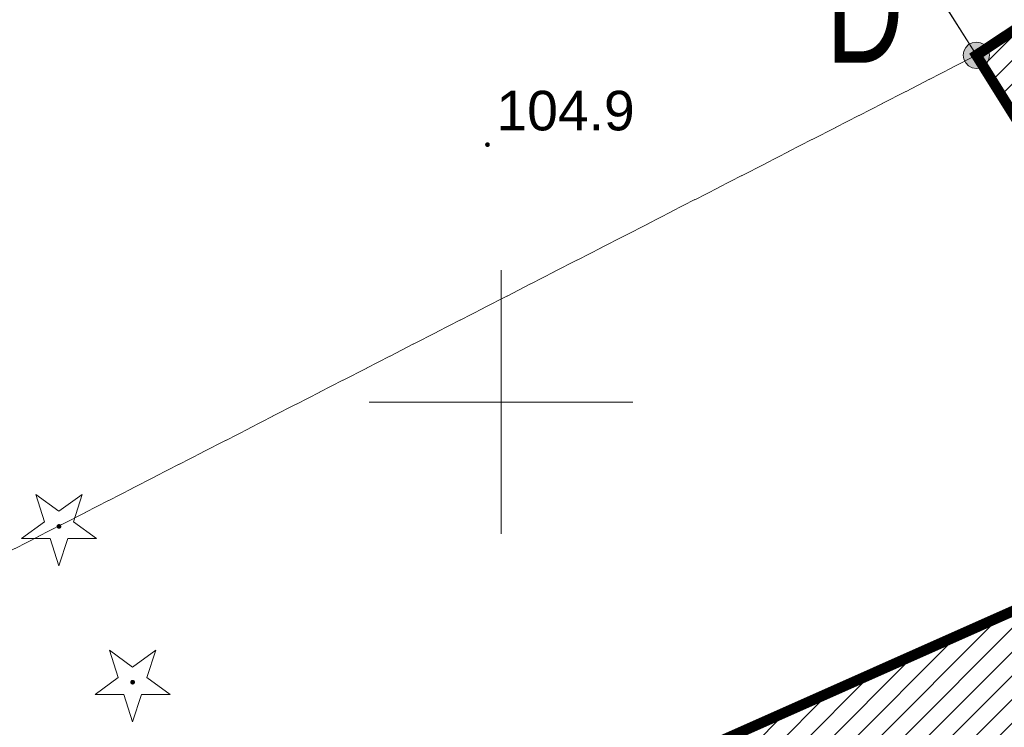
# Model space of a CAD drawing. Extents: x 6414462 to 20492237, y 5756825 to 17376351.
# Tile 112 of 127: x 6498241 to 6498260, y 5809744 to 5809757. Entities that reach past the tile are written whole.
import ezdxf
from ezdxf import colors
from ezdxf.entities.mleader import LeaderData, LeaderLine
from ezdxf.math import Vec2, Vec3

# ---------------------------------------------------------------- set-up
doc = ezdxf.new("R2010")
doc.units = 0
for name, pattern in [('2324-2024 mdcp$0$PRZER1-1', [1, 0.5, -0.5]), ('Lipnica teren 1$0$ACAD_ISO04W100', [30, 24, -3, 0, -3]), ('Lipnica teren 1$0$HIDDEN2', [0.1875, 0.125, -0.0625])]:
    doc.linetypes.add(name, pattern=pattern)
for name, color, linetype, lineweight in [('012 - opisy', 7, 'Continuous', 30), ('2324-2024 mdcp$0$GEPPGD', 7, 'Continuous', 18), ('2324-2024 mdcp$0$GESDZI', 7, 'Continuous', 18), ('2324-2024 mdcp$0$GSPWPN', 7, 'Continuous', 13), ('2324-2024 mdcp$0$GSPWPN_O', 7, 'Continuous', 13), ('2324-2024 mdcp$0$Ramka sekcyjna', 7, 'Continuous', 18)]:
    doc.layers.add(name, color=color, linetype=linetype, lineweight=lineweight)
doc.layers.add('2324-2024 mdcp$0$GESUZY', color=7, linetype='Continuous', lineweight=18, true_color=0x008000)
doc.layers.add('2324-2024 mdcp$0$GSPRDI', color=7, linetype='Continuous', lineweight=18, true_color=0x008000)
doc.layers.add('Lipnica hatch 1$0$_HELP', color=21, linetype='Continuous')
doc.layers.add('Lipnica teren 1$0$demontaże', color=10, linetype='Continuous')
doc.layers.add('Lipnica hatch 1$0$GPP_ZIELEŃ', color=7, linetype='Continuous', true_color=0x7f7f3f)
doc.layers.add('Lipnica teren 1$0$GRANICA', color=1, linetype='Lipnica teren 1$0$ACAD_ISO04W100', true_color=0xff0000)
doc.styles.add('2324-2024 mdcp$0$Arial', font='arial.ttf')
doc.styles.add('Arial Narrow_9', font='txt', dxfattribs={"width": 0.8, "height": 0.3})
doc.styles.add('Lipnica teren 1$0$WYMIARY', font='swisscl.ttf')

# ---------------------------------------------------------------- blocks, each defined once
blk = doc.blocks.new('2324-2024 mdcp$0$GSPWPN1')
blk.add_hatch(color=0).paths.add_polyline_path([(-0.045, 0), (-0.043467, -0.011647), (-0.038971, -0.0225), (-0.03182, -0.03182), (-0.0225, -0.038971), (-0.011647, -0.043467), (0, -0.045), (0.011647, -0.043467), (0.0225, -0.038971), (0.03182, -0.03182), (0.038971, -0.0225), (0.043467, -0.011647), (0.045, 0), (0.043467, 0.011647), (0.038971, 0.0225), (0.03182, 0.03182), (0.0225, 0.038971), (0.011647, 0.043467), (0, 0.045), (-0.011647, 0.043467), (-0.0225, 0.038971), (-0.03182, 0.03182), (-0.038971, 0.0225), (-0.043467, 0.011647), (-0.045, 0)])
blk = doc.blocks.new('2324-2024 mdcp$0$GSPRDI1')
blk.add_hatch(color=0).paths.add_polyline_path([(0, -0.045), (0.013906, -0.042798), (0.02645, -0.036406), (0.036406, -0.02645), (0.042798, -0.013906), (0.045, 0), (0.042798, 0.013906), (0.036406, 0.02645), (0.02645, 0.036406), (0.013906, 0.042798), (0, 0.045), (-0.013906, 0.042798), (-0.02645, 0.036406), (-0.036406, 0.02645), (-0.042798, 0.013906), (-0.045, 0), (-0.042798, -0.013906), (-0.036406, -0.02645), (-0.02645, -0.036406), (-0.013906, -0.042798), (0, -0.045)])
at = {"color": 0}
blk.add_lwpolyline([(0.272471, 0.088531), (0.713338, -0.231778), (0.168396, -0.231778), (0, -0.750048), (-0.168396, -0.231778), (-0.713338, -0.231778), (-0.272471, 0.088531), (-0.440867, 0.606801), (0, 0.286493), (0.440867, 0.606801)], close=True, dxfattribs=at)
blk = doc.blocks.new('2324-2024 mdcp$0$GEPPGD1_1')
at = {"true_color": 0xffffff}
blk.add_hatch(color=7, dxfattribs=at).paths.add_polyline_path([(0, -0.25), (0.077254, -0.237764), (0.146946, -0.202254), (0.202254, -0.146946), (0.237764, -0.077254), (0.25, 0), (0.237764, 0.077254), (0.202254, 0.146946), (0.146946, 0.202254), (0.077254, 0.237764), (0, 0.25), (-0.077254, 0.237764), (-0.146946, 0.202254), (-0.202254, 0.146946), (-0.237764, 0.077254), (-0.25, 0), (-0.237764, -0.077254), (-0.202254, -0.146946), (-0.146946, -0.202254), (-0.077254, -0.237764), (0, -0.25)])
at = {"color": 0}
blk.add_lwpolyline([(0, 0.25), (0.077254, 0.237764), (0.146946, 0.202254), (0.202254, 0.146946), (0.237764, 0.077254), (0.25, 0), (0.237764, -0.077254), (0.202254, -0.146946), (0.146946, -0.202254), (0.077254, -0.237764), (0, -0.25), (-0.077254, -0.237764), (-0.146946, -0.202254), (-0.202254, -0.146946), (-0.237764, -0.077254), (-0.25, 0), (-0.237764, 0.077254), (-0.202254, 0.146946), (-0.146946, 0.202254), (-0.077254, 0.237764)], close=True, dxfattribs=at)
blk = doc.blocks.new('2324-2024 mdcp')
at = {"layer": '2324-2024 mdcp$0$GESDZI', "color": 7, "linetype": 'Continuous', "lineweight": 18}
for points in [[(6498336.53, 5809764.26), (6498284.59, 5809737.518), (6498271.404, 5809764.778), (6498259.018, 5809756.579), (6498223.46, 5809812.93), (6498203.85, 5809801.58), (6498188.135, 5809835.514), (6498147.544, 5809813.462), (6498100.028, 5809920.586), (6498204.15, 5809995.92), (6498210.17, 5809985.25), (6498226.36, 5809956.54), (6498245.19, 5809923.13), (6498269.29, 5809880.41), (6498280.36, 5809860.77), (6498282.58, 5809857.31), (6498312.68, 5809805.23), (6498323.75, 5809786.22), (6498328.66, 5809777.78), (6498331.84, 5809772.31)], [(6498255.246, 5809723.193), (6498250.843, 5809721.043), (6498203.85, 5809801.58), (6498223.46, 5809812.93), (6498259.018, 5809756.579), (6498264.327, 5809748.087), (6498245.624, 5809739.773)], [(6498284.59, 5809737.518), (6498255.246, 5809723.193), (6498245.624, 5809739.773), (6498264.327, 5809748.087), (6498259.018, 5809756.579), (6498271.404, 5809764.778)]]:
    blk.add_lwpolyline(points, close=True, dxfattribs=at)
at = {"layer": '2324-2024 mdcp$0$GESUZY', "color": 96, "linetype": '2324-2024 mdcp$0$PRZER1-1', "lineweight": 18, "true_color": 0x008000}
for p, q in [((6498259.018, 5809756.579), (6498236.768, 5809745.165)), ((6498236.768, 5809745.165), (6498259.018, 5809756.579))]:
    blk.add_line(p, q, dxfattribs=at)
at = {"layer": '2324-2024 mdcp$0$Ramka sekcyjna', "color": 7, "linetype": 'Continuous', "lineweight": 18, "flags": 128}
for points in [[(6498250, 5809750), (6498250, 5809752.5)], [(6498252.5, 5809750), (6498247.5, 5809750)], [(6498252.5, 5809750), (6498247.5, 5809750)], [(6498250, 5809750), (6498250, 5809747.5)]]:
    blk.add_lwpolyline(points, dxfattribs=at)
at = {"layer": '2324-2024 mdcp$0$GEPPGD', "color": 7, "linetype": 'Continuous', "lineweight": 18}
blk.add_blockref('2324-2024 mdcp$0$GEPPGD1_1', (6498259.018, 5809756.579), dxfattribs=at)
at = {"layer": '2324-2024 mdcp$0$GSPRDI', "color": 96, "linetype": 'Continuous', "lineweight": 18, "true_color": 0x008000}
for p in [(6498241.612, 5809747.641), (6498243.009, 5809744.686)]:
    blk.add_blockref('2324-2024 mdcp$0$GSPRDI1', p, dxfattribs=at)
at = {"layer": '2324-2024 mdcp$0$GSPWPN', "color": 7, "linetype": 'Continuous', "lineweight": 13}
blk.add_blockref('2324-2024 mdcp$0$GSPWPN1', (6498249.742, 5809754.883), dxfattribs=at)
at = {"layer": '2324-2024 mdcp$0$GSPWPN_O', "color": 7, "linetype": 'Continuous', "lineweight": 0, "style": '2324-2024 mdcp$0$Arial'}
blk.add_text('104.9', height=0.75, dxfattribs=at).set_placement((6498249.913, 5809755.154))
blk = doc.blocks.new('Lipnica teren 1')
at = {"layer": 'Lipnica teren 1$0$GRANICA', "ltscale": 0.1, "const_width": 0.2}
blk.add_lwpolyline([(6498245.624, 5809739.773), (6498255.246, 5809723.193), (6498284.59, 5809737.518), (6498271.404, 5809764.778), (6498259.018, 5809756.579), (6498264.327, 5809748.087), (6498245.624, 5809739.773)], dxfattribs=at)
at = {"layer": 'Lipnica teren 1$0$demontaże', "linetype": 'Lipnica teren 1$0$HIDDEN2'}
blk.add_blockref('2324-2024 mdcp', (0, 0), dxfattribs=at)
at = {"layer": 'Lipnica teren 1$0$GRANICA', "ltscale": 0.1, "insert": (6498256.16, 5809758.436, 10.32), "char_height": 2, "attachment_point": 1, "style": 'Lipnica teren 1$0$WYMIARY'}
blk.add_mtext_dynamic_manual_height_columns('D', width=3.23335, gutter_width=62.5, heights=[0], dxfattribs=at)
blk = doc.blocks.new('Lipnica hatch 1')
at = {"layer": 'Lipnica hatch 1$0$GPP_ZIELEŃ'}
h = blk.add_hatch(dxfattribs=at)
h.set_pattern_fill('ANSI31', color=256, scale=0.1)
h.set_pattern_definition([(45, (0, 0), (-0.224506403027, 0.224506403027), [])])
h.paths.add_polyline_path([(6498264.327, 5809748.087), (6498245.624, 5809739.773), (6498255.246, 5809723.193), (6498284.59, 5809737.518), (6498271.404, 5809764.778), (6498266.253, 5809761.368), (6498268.065, 5809757.017), (6498268.492, 5809756.24), (6498262.798, 5809753.817), (6498262.434, 5809754.71), (6498261.108, 5809757.962), (6498259.018, 5809756.579), (6498264.327, 5809748.087)])
h.paths.add_polyline_path([(6498265.571, 5809740.474), (6498273.64, 5809744.413), (6498278.466, 5809734.528), (6498273.074, 5809731.896), (6498271.408, 5809735.309), (6498260.226, 5809729.85), (6498259.26, 5809731.829), (6498255.821, 5809730.15), (6498252.204, 5809737.56), (6498251.546, 5809738.908), (6498263.491, 5809744.734), (6498265.571, 5809740.474)], flags=16)
h.paths.add_polyline_path([(6498270.623, 5809751.999), (6498273.636, 5809753.747), (6498275.574, 5809750.522), (6498272.576, 5809748.763), (6498270.623, 5809751.999)], flags=16)
at = {"layer": 'Lipnica hatch 1$0$_HELP', "ltscale": 0.1, "const_width": 0.2}
blk.add_lwpolyline([(6498245.624, 5809739.773), (6498255.246, 5809723.193), (6498284.59, 5809737.518), (6498271.404, 5809764.778), (6498259.018, 5809756.579), (6498264.327, 5809748.087), (6498245.624, 5809739.773)], dxfattribs=at)

msp = doc.modelspace()

# ---------------------------------------------------------------- block references
for name in ['Lipnica teren 1', 'Lipnica hatch 1']:
    msp.add_blockref(name, (0, 0))

# ---------------------------------------------------------------- leaders
at = {"layer": '012 - opisy'}
ml = msp.add_multileader_mtext('Standard', dxfattribs=at)
ml.set_content('{\\fArial Narrow|b0|i1|c238|p34;\\W1;Wpięcie do istniejącej\\Pinstalacji wodociągowej\\Pna terenie działki inwestycji.}', color=256, style='Arial Narrow_9')
ml.set_leader_properties(color=256, lineweight=-3)
ml.build(insert=Vec2(0, 0))
ml.multileader.update_dxf_attribs({"has_dogleg": 0, "text_left_attachment_type": 6, "text_right_attachment_type": 6, "dogleg_length": 3, "arrow_head_size": 0.6})
ctx = ml.context
ctx.base_point, ctx.char_height, ctx.arrow_head_size, ctx.landing_gap_size, ctx.plane_origin, ctx.plane_x_axis, ctx.plane_y_axis = Vec3(6498239.436, 5809731.503), 0.6, 0.6, 0.331, Vec3(6498298.973, 5809734.211), Vec3(0.894512, 0.447045), Vec3(-0.447045, 0.894512)
ctx.left_attachment, ctx.right_attachment = 6, 6
notes = []
notes.append((ctx, [(0, (1, 1, 0), (6498250.217, 5809736.891), (-0.894512, -0.447045), 3, [(0, [(6498249.622, 5809733.532)], 0, [])])]))
ctx.mtext.insert, ctx.mtext.text_direction, ctx.mtext.rotation, ctx.mtext.width, ctx.mtext.flow_direction = Vec3(6498239.374, 5809732.367), Vec3(0.894512, 0.447045), 0.463459, 31.73621, 5
for ctx, leaders in notes:
    for number, flags, end, landing, length, lines in leaders:
        leader = LeaderData()
        leader.index, (leader.has_last_leader_line, leader.has_dogleg_vector, leader.attachment_direction) = number, flags
        leader.last_leader_point, leader.dogleg_vector, leader.dogleg_length = Vec3(end), Vec3(landing), length
        for number, points, colour, breaks in lines:
            line = LeaderLine()
            line.index, line.vertices, line.color, line.breaks = number, Vec3.list(points), colors.encode_raw_color(colour), breaks
            leader.lines.append(line)
        ctx.leaders.append(leader)

doc.saveas('drawing.dxf')
